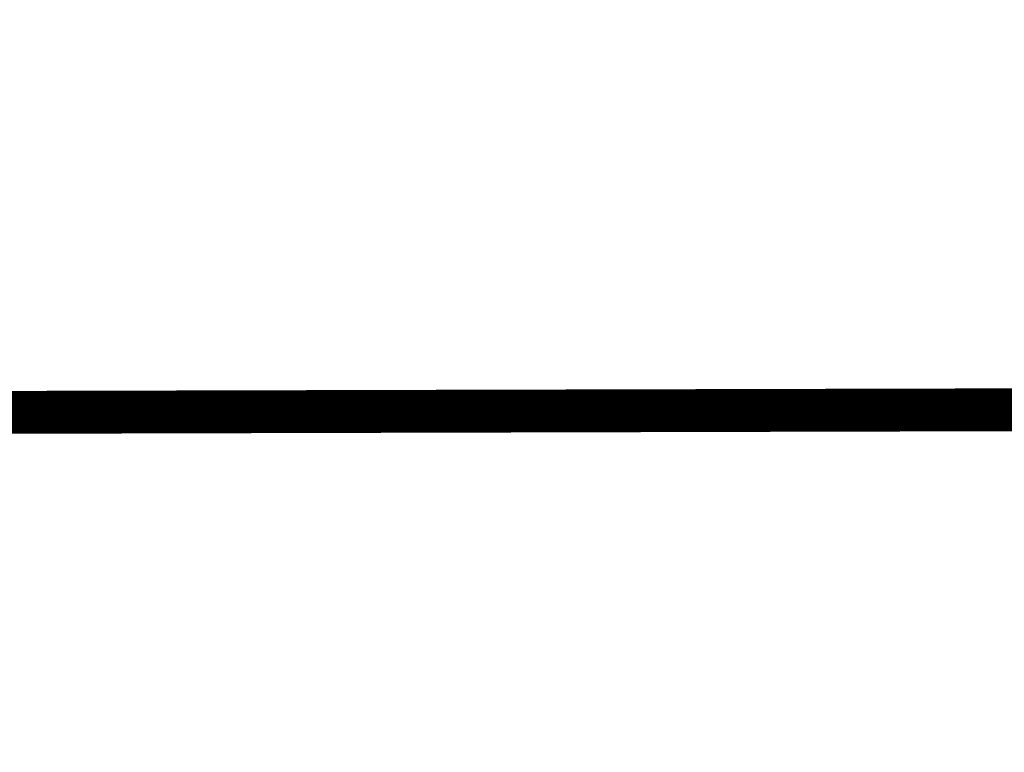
# Model space of a CAD drawing. Extents: x 0 to 1135, y 0 to 420.
# Tile 91 of 116: x 1105 to 1113, y 46 to 52. Entities that reach past the tile are written whole.
import ezdxf

# ---------------------------------------------------------------- set-up
doc = ezdxf.new("R2010")
doc.units = 0
doc.header["$LTSCALE"] = 2
doc.header["$MEASUREMENT"] = 0
doc.linetypes.add('AUSGEZOGEN', pattern=[0])
doc.layers.add('FBRTOP', color=8, linetype='AUSGEZOGEN')
doc.layers.add('LEGENDE', color=7, linetype='AUSGEZOGEN')

msp = doc.modelspace()

# ---------------------------------------------------------------- linework, layer by layer
at = {"layer": 'FBRTOP', "const_width": 0.5}
for points in [[(778.2033, 222.1255, 0.000004), (815.6082, 224.7987, -0.000002), (853.013, 227.4719, -0.000001), (902.8859, 231.0358, 0.000001), (950, 234.4027, 0.000002)], [(778.4884, 218.1356, 0.000004), (815.8933, 220.8088, -0.000002), (853.2981, 223.482, -0.000001), (903.171, 227.046, 0.000001), (950, 230.3925, 0.000002)], [(703.3947, 216.7799, -0.000001), (715.8628, 217.6706, 0.000009)], [(703.6799, 212.7901, -0.000001), (716.1479, 213.6808, 0.000009)]]:
    msp.add_lwpolyline(points, format="xyb", dxfattribs=at)
at = {"layer": 'LEGENDE', "const_width": 0.35}
msp.add_lwpolyline([(1057.1477, 48.4565), (1124.1475, 48.6286)], dxfattribs=at)

doc.saveas('drawing.dxf')
